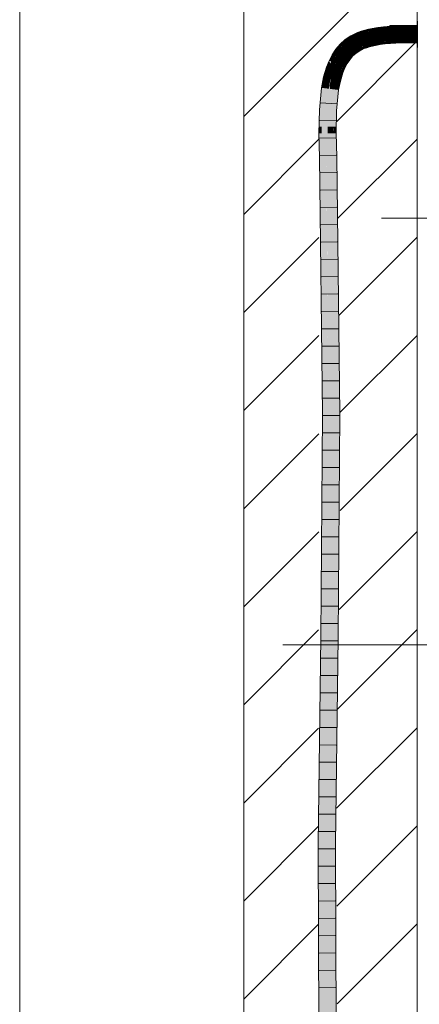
# Model space of a CAD drawing. Extents: x -720 to 300, y 62 to 1162.
# Tile 48 of 256: x 238 to 244, y 647 to 661. Entities that reach past the tile are written whole.
import ezdxf
from ezdxf.lldxf.tags import DXFTag

# ---------------------------------------------------------------- set-up
doc = ezdxf.new("R2010")
doc.units = 0
doc.layers.get('0').update_dxf_attribs({"lineweight": 13})
doc.layers.add('E_Detail_Linie_Text_Bem', color=7, linetype='Continuous', lineweight=13)
for name, color, linetype, lineweight, true_color in [('E_Detail_Wandschraffur', 7, 'Continuous', 5, 0xc0c0c0), ('E_Leerrohr 25-A06G93Y08I', 7, 'Continuous', 9, 0xff8000), ('E_Leerrohr 25-Shading', 7, 'Continuous', 9, 0xff8000)]:
    doc.layers.add(name, color=color, linetype=linetype, lineweight=lineweight, true_color=true_color)
tags = doc.linetypes.add('fein_strichliert', pattern=[4, 1, -2, 1]).pattern_tags.tags
tags[8:9] = [DXFTag(74, 4), DXFTag(75, 0), DXFTag(340, '0'), DXFTag(46, 0.0), DXFTag(50, 0.0), DXFTag(44, 0.0), DXFTag(45, 0.0)]
tags[6:7] = [DXFTag(74, 4), DXFTag(75, 0), DXFTag(340, '0'), DXFTag(46, 0.0), DXFTag(50, 0.0), DXFTag(44, 0.0), DXFTag(45, 0.0)]
tags[4:5] = [DXFTag(74, 4), DXFTag(75, 0), DXFTag(340, '0'), DXFTag(46, 0.0), DXFTag(50, 0.0), DXFTag(44, 0.0), DXFTag(45, 0.0)]
tags = doc.linetypes.add('fein_strichliert-A06G93Y38I', pattern=[4, 1, -2, 1]).pattern_tags.tags
tags[8:9] = [DXFTag(74, 4), DXFTag(75, 0), DXFTag(340, '0'), DXFTag(46, 0.0), DXFTag(50, 0.0), DXFTag(44, 0.0), DXFTag(45, 0.0)]
tags[6:7] = [DXFTag(74, 4), DXFTag(75, 0), DXFTag(340, '0'), DXFTag(46, 0.0), DXFTag(50, 0.0), DXFTag(44, 0.0), DXFTag(45, 0.0)]
tags[4:5] = [DXFTag(74, 4), DXFTag(75, 0), DXFTag(340, '0'), DXFTag(46, 0.0), DXFTag(50, 0.0), DXFTag(44, 0.0), DXFTag(45, 0.0)]
tags = doc.linetypes.add('STRICHPUNKT2-A06G93Y18I', pattern=[12.7, 6.35, -3.175, 0, -3.175]).pattern_tags.tags
tags[10:11] = [DXFTag(74, 4), DXFTag(75, 0), DXFTag(340, '0'), DXFTag(46, 0.0), DXFTag(50, 0.0), DXFTag(44, 0.0), DXFTag(45, 0.0)]
tags[8:9] = [DXFTag(74, 4), DXFTag(75, 0), DXFTag(340, '0'), DXFTag(46, 0.0), DXFTag(50, 0.0), DXFTag(44, 0.0), DXFTag(45, 0.0)]
tags[6:7] = [DXFTag(74, 4), DXFTag(75, 0), DXFTag(340, '0'), DXFTag(46, 0.0), DXFTag(50, 0.0), DXFTag(44, 0.0), DXFTag(45, 0.0)]
tags[4:5] = [DXFTag(74, 4), DXFTag(75, 0), DXFTag(340, '0'), DXFTag(46, 0.0), DXFTag(50, 0.0), DXFTag(44, 0.0), DXFTag(45, 0.0)]

# ---------------------------------------------------------------- blocks, each defined once
blk = doc.blocks.new('Shading-A06G93SJ8I', base_point=(174.288, 726.756))
at = {"layer": 'E_Leerrohr 25-Shading', "color": 31, "true_color": 0xecb67f}
for points in [[(243.757, 661.096), (243.751, 661.096), (243.757, 661.017), (243.751, 661.017)], [(243.751, 661.031), (243.357, 661.031), (243.616, 660.906), (243.357, 660.911)], [(243.357, 660.911), (243.357, 660.906), (243.616, 660.906)], [(243.357, 660.906), (243.357, 660.781), (243.751, 660.906), (243.751, 660.781)], [(243.751, 661.031), (243.616, 660.906), (243.751, 660.906)], [(243.751, 661.017), (243.751, 660.906), (243.757, 661.017), (243.757, 660.906)], [(243.757, 660.906), (243.751, 660.906), (243.757, 660.86), (243.751, 660.86)], [(243.751, 660.86), (243.751, 660.716), (243.757, 660.86), (243.757, 660.716)]]:
    blk.add_solid(points, dxfattribs=at)
at = {"layer": 'E_Leerrohr 25-Shading', "color": 43, "true_color": 0xd7ab7f}
for points in [[(242.845, 660.909), (242.794, 660.882), (242.849, 660.87), (242.81, 660.856)], [(242.845, 660.909), (242.861, 660.876), (242.894, 660.93), (242.908, 660.896)], [(242.845, 660.909), (242.849, 660.87), (242.861, 660.876)], [(242.894, 660.93), (242.908, 660.896), (242.945, 660.949), (242.956, 660.914)], [(242.945, 660.949), (242.956, 660.914), (242.996, 660.965), (243.006, 660.93)], [(242.996, 660.965), (243.006, 660.93), (243.049, 660.979), (243.057, 660.943)], [(243.103, 660.991), (243.049, 660.979), (243.109, 660.963), (243.057, 660.944)], [(243.057, 660.944), (243.057, 660.943), (243.109, 660.963), (243.11, 660.955)], [(243.184, 661.004), (243.103, 660.991), (243.186, 660.986), (243.109, 660.963)], [(243.109, 660.963), (243.11, 660.955), (243.186, 660.986), (243.189, 660.968)], [(243.268, 661.015), (243.184, 661.004), (243.269, 661.003), (243.186, 660.986)], [(243.186, 660.986), (243.189, 660.968), (243.269, 661.003), (243.271, 660.978)], [(243.431, 661.026), (243.268, 661.015), (243.432, 661.023), (243.269, 661.003)], [(243.269, 661.003), (243.271, 660.978), (243.432, 661.023), (243.433, 660.99)], [(243.595, 661.031), (243.431, 661.026), (243.595, 661.03), (243.432, 661.023)], [(243.432, 661.023), (243.433, 660.99), (243.595, 661.03), (243.595, 660.994)], [(243.595, 661.031), (243.595, 660.994), (243.751, 661.031), (243.751, 660.995)], [(242.643, 660.764), (242.602, 660.716), (242.654, 660.753)], [(242.733, 660.799), (242.662, 660.781), (242.654, 660.753), (242.643, 660.764)], [(242.67, 660.763), (242.657, 660.755), (242.658, 660.749), (242.655, 660.753)], [(242.659, 660.748), (242.666, 660.741), (242.67, 660.763), (242.702, 660.781)], [(242.659, 660.748), (242.67, 660.763), (242.661, 660.753)], [(242.715, 660.829), (242.662, 660.781), (242.725, 660.817)], [(242.725, 660.817), (242.662, 660.781), (242.737, 660.801), (242.733, 660.799)], [(242.666, 660.741), (242.669, 660.739), (242.719, 660.791), (242.685, 660.752)], [(242.666, 660.741), (242.719, 660.791), (242.702, 660.781)], [(242.685, 660.752), (242.738, 660.8), (242.719, 660.791), (242.733, 660.799)], [(242.794, 660.882), (242.715, 660.829), (242.81, 660.856), (242.725, 660.817)], [(242.81, 660.856), (242.725, 660.817), (242.745, 660.805), (242.737, 660.801)], [(242.733, 660.799), (242.738, 660.8), (242.737, 660.801)], [(242.737, 660.801), (242.738, 660.8), (242.745, 660.805)], [(242.81, 660.856), (242.745, 660.805), (242.813, 660.851)], [(242.81, 660.856), (242.813, 660.851), (242.849, 660.87)], [(243.053, 660.756), (243.055, 660.76), (243.014, 660.746), (243.013, 660.747)], [(243.015, 660.743), (243.052, 660.752), (243.014, 660.746), (243.053, 660.756)], [(243.052, 660.752), (243.057, 660.754), (243.053, 660.756), (243.056, 660.757)], [(243.056, 660.757), (243.055, 660.76), (243.053, 660.756)], [(243.099, 660.77), (243.098, 660.771), (243.056, 660.76), (243.055, 660.76)], [(243.06, 660.758), (243.055, 660.76), (243.056, 660.757)], [(243.06, 660.758), (243.099, 660.766), (243.056, 660.76), (243.099, 660.77)], [(243.057, 660.754), (243.067, 660.755), (243.056, 660.757), (243.06, 660.758)], [(243.1, 660.762), (243.099, 660.766), (243.067, 660.755), (243.06, 660.758)], [(243.067, 660.755), (243.079, 660.751), (243.1, 660.762), (243.102, 660.755)], [(243.144, 660.773), (243.143, 660.781), (243.099, 660.766), (243.098, 660.771)], [(243.1, 660.762), (243.145, 660.768), (243.099, 660.766), (243.144, 660.773)], [(243.102, 660.755), (243.146, 660.765), (243.1, 660.762), (243.145, 660.768)], [(243.146, 660.765), (243.102, 660.755), (243.126, 660.757)], [(243.102, 660.755), (243.104, 660.749), (243.126, 660.757)], [(243.104, 660.749), (243.107, 660.736), (243.146, 660.765), (243.15, 660.745)], [(243.216, 660.785), (243.214, 660.793), (243.145, 660.768), (243.143, 660.781)], [(243.216, 660.785), (243.145, 660.768), (243.162, 660.77)], [(243.145, 660.768), (243.146, 660.765), (243.162, 660.77)], [(243.146, 660.765), (243.15, 660.745), (243.216, 660.785), (243.22, 660.757)], [(243.287, 660.802), (243.214, 660.793), (243.287, 660.801), (243.216, 660.785)], [(243.253, 660.793), (243.216, 660.785), (243.29, 660.766), (243.22, 660.757)], [(243.287, 660.801), (243.253, 660.793), (243.287, 660.796)], [(243.253, 660.793), (243.29, 660.766), (243.287, 660.796)], [(243.32, 660.803), (243.287, 660.801), (243.418, 660.806), (243.293, 660.8)], [(243.32, 660.805), (243.287, 660.802), (243.287, 660.801)], [(243.301, 660.802), (243.287, 660.801), (243.32, 660.803)], [(243.396, 660.799), (243.287, 660.801), (243.287, 660.796)], [(243.29, 660.766), (243.396, 660.799), (243.287, 660.796)], [(243.444, 660.777), (243.442, 660.8), (243.29, 660.766), (243.396, 660.799)], [(243.293, 660.8), (243.396, 660.799), (243.418, 660.806)], [(243.314, 660.804), (243.301, 660.802), (243.365, 660.807), (243.32, 660.803)], [(243.442, 660.813), (243.32, 660.805), (243.365, 660.807), (243.314, 660.804)], [(243.427, 660.809), (243.435, 660.811), (243.32, 660.803), (243.365, 660.807)], [(243.32, 660.803), (243.418, 660.806), (243.427, 660.809)], [(243.435, 660.811), (243.442, 660.813), (243.365, 660.807)], [(243.396, 660.799), (243.442, 660.8), (243.418, 660.806), (243.442, 660.807)], [(243.418, 660.806), (243.442, 660.807), (243.427, 660.809), (243.442, 660.81)], [(243.427, 660.809), (243.442, 660.81), (243.435, 660.811), (243.442, 660.812)], [(243.442, 660.812), (243.442, 660.813), (243.435, 660.811)], [(243.598, 660.812), (243.598, 660.817), (243.442, 660.812), (243.442, 660.813)], [(243.442, 660.81), (243.598, 660.809), (243.442, 660.812), (243.598, 660.812)], [(243.442, 660.807), (243.598, 660.805), (243.442, 660.81), (243.598, 660.809)], [(243.598, 660.795), (243.598, 660.805), (243.442, 660.8), (243.442, 660.807)], [(243.442, 660.8), (243.444, 660.777), (243.598, 660.795), (243.598, 660.781)], [(243.751, 660.804), (243.751, 660.818), (243.598, 660.809), (243.598, 660.817)], [(243.598, 660.805), (243.751, 660.799), (243.598, 660.809), (243.751, 660.804)], [(243.751, 660.787), (243.751, 660.799), (243.598, 660.795), (243.598, 660.805)], [(243.598, 660.795), (243.598, 660.781), (243.751, 660.787), (243.751, 660.781)], [(242.54, 660.631), (242.527, 660.611), (242.533, 660.607)], [(242.597, 660.679), (242.58, 660.691), (242.533, 660.607), (242.54, 660.631)], [(242.597, 660.679), (242.533, 660.607), (242.551, 660.597)], [(242.554, 660.595), (242.575, 660.633), (242.551, 660.597), (242.58, 660.649)], [(242.556, 660.594), (242.573, 660.625), (242.554, 660.595), (242.575, 660.633)], [(242.573, 660.625), (242.556, 660.594), (242.567, 660.605), (242.558, 660.593)], [(242.567, 660.605), (242.601, 660.676), (242.567, 660.605), (242.573, 660.625)], [(242.601, 660.676), (242.567, 660.605), (242.604, 660.673)], [(242.567, 660.605), (242.609, 660.669), (242.604, 660.673)], [(242.573, 660.625), (242.601, 660.676), (242.575, 660.633), (242.599, 660.677)], [(242.575, 660.633), (242.599, 660.677), (242.58, 660.649), (242.597, 660.679)], [(242.629, 660.725), (242.602, 660.716), (242.597, 660.679), (242.58, 660.691)], [(242.629, 660.725), (242.597, 660.679), (242.625, 660.714), (242.599, 660.677)], [(242.599, 660.677), (242.601, 660.676), (242.625, 660.714), (242.623, 660.707)], [(242.623, 660.707), (242.601, 660.676), (242.617, 660.691), (242.604, 660.673)], [(242.644, 660.746), (242.602, 660.716), (242.629, 660.725)], [(242.604, 660.673), (242.609, 660.669), (242.617, 660.691)], [(242.609, 660.669), (242.644, 660.712), (242.635, 660.716), (242.65, 660.727)], [(242.609, 660.669), (242.635, 660.716), (242.617, 660.691)], [(242.641, 660.706), (242.641, 660.706), (242.609, 660.669), (242.644, 660.712)], [(242.635, 660.716), (242.623, 660.707), (242.617, 660.691)], [(242.637, 660.728), (242.623, 660.707), (242.645, 660.731), (242.635, 660.716)], [(242.637, 660.728), (242.634, 660.727), (242.623, 660.707), (242.625, 660.714)], [(242.634, 660.727), (242.629, 660.725), (242.625, 660.714)], [(242.644, 660.746), (242.629, 660.725), (242.652, 660.752), (242.648, 660.747)], [(242.648, 660.747), (242.629, 660.725), (242.635, 660.728)], [(242.635, 660.728), (242.629, 660.725), (242.634, 660.727)], [(242.637, 660.728), (242.638, 660.729), (242.634, 660.727), (242.635, 660.728)], [(242.654, 660.753), (242.648, 660.747), (242.638, 660.729), (242.635, 660.728)], [(242.645, 660.731), (242.635, 660.716), (242.653, 660.733), (242.65, 660.727)], [(242.637, 660.728), (242.645, 660.731), (242.638, 660.729), (242.646, 660.733)], [(242.654, 660.753), (242.638, 660.729), (242.655, 660.753)], [(242.655, 660.753), (242.638, 660.729), (242.658, 660.749), (242.646, 660.733)], [(242.644, 660.71), (242.663, 660.737), (242.641, 660.706), (242.662, 660.735)], [(242.641, 660.706), (242.662, 660.735), (242.644, 660.712)], [(242.644, 660.71), (242.669, 660.739), (242.663, 660.737)], [(242.644, 660.712), (242.663, 660.737), (242.65, 660.727)], [(242.646, 660.733), (242.645, 660.731), (242.654, 660.736), (242.653, 660.733)], [(242.658, 660.749), (242.646, 660.733), (242.659, 660.748), (242.654, 660.736)], [(242.648, 660.747), (242.654, 660.753), (242.652, 660.752)], [(242.65, 660.727), (242.663, 660.737), (242.653, 660.733)], [(242.653, 660.733), (242.663, 660.737), (242.654, 660.736), (242.666, 660.741)], [(242.657, 660.755), (242.654, 660.753), (242.655, 660.753)], [(242.654, 660.736), (242.666, 660.741), (242.659, 660.748)], [(242.658, 660.749), (242.659, 660.748), (242.661, 660.753)], [(242.669, 660.739), (242.666, 660.741), (242.663, 660.737)], [(242.797, 660.614), (242.795, 660.615), (242.75, 660.562)], [(242.847, 660.659), (242.846, 660.66), (242.795, 660.615)], [(242.797, 660.614), (242.849, 660.656), (242.795, 660.615), (242.847, 660.659)], [(242.799, 660.611), (242.852, 660.653), (242.797, 660.614), (242.849, 660.656)], [(242.802, 660.609), (242.855, 660.648), (242.799, 660.611), (242.852, 660.653)], [(242.865, 660.635), (242.855, 660.648), (242.811, 660.599), (242.802, 660.609)], [(242.865, 660.635), (242.811, 660.599), (242.857, 660.621), (242.817, 660.594)], [(242.857, 660.621), (242.817, 660.594), (242.846, 660.611), (242.818, 660.592)], [(242.906, 660.697), (242.906, 660.7), (242.846, 660.66)], [(242.847, 660.659), (242.905, 660.693), (242.846, 660.66), (242.906, 660.697)], [(242.849, 660.656), (242.903, 660.686), (242.847, 660.659), (242.905, 660.693)], [(242.852, 660.653), (242.902, 660.679), (242.849, 660.656), (242.903, 660.686)], [(242.855, 660.648), (242.901, 660.672), (242.852, 660.653), (242.902, 660.679)], [(242.897, 660.65), (242.901, 660.672), (242.865, 660.635), (242.855, 660.648)], [(242.865, 660.635), (242.857, 660.621), (242.868, 660.631)], [(242.865, 660.635), (242.868, 660.631), (242.897, 660.65)], [(242.925, 660.669), (242.918, 660.681), (242.897, 660.65), (242.901, 660.672)], [(242.901, 660.672), (242.918, 660.681), (242.902, 660.679), (242.915, 660.686)], [(242.902, 660.679), (242.915, 660.686), (242.903, 660.686), (242.912, 660.691)], [(242.903, 660.686), (242.912, 660.691), (242.905, 660.693), (242.909, 660.695)], [(242.905, 660.693), (242.909, 660.695), (242.906, 660.697), (242.907, 660.698)], [(242.907, 660.698), (242.939, 660.713), (242.906, 660.7), (242.938, 660.716)], [(242.907, 660.698), (242.906, 660.7), (242.906, 660.697)], [(242.909, 660.695), (242.941, 660.709), (242.907, 660.698), (242.939, 660.713)], [(242.912, 660.691), (242.944, 660.704), (242.909, 660.695), (242.941, 660.709)], [(242.915, 660.686), (242.947, 660.698), (242.912, 660.691), (242.944, 660.704)], [(242.949, 660.692), (242.947, 660.698), (242.918, 660.681), (242.915, 660.686)], [(242.918, 660.681), (242.925, 660.669), (242.949, 660.692), (242.954, 660.684)], [(242.939, 660.713), (242.977, 660.727), (242.938, 660.716), (242.975, 660.731)], [(242.941, 660.709), (242.979, 660.722), (242.939, 660.713), (242.977, 660.727)], [(242.944, 660.704), (242.981, 660.716), (242.941, 660.709), (242.979, 660.722)], [(242.947, 660.698), (242.984, 660.709), (242.944, 660.704), (242.981, 660.716)], [(242.986, 660.703), (242.984, 660.709), (242.949, 660.692), (242.947, 660.698)], [(242.949, 660.692), (242.954, 660.684), (242.986, 660.703), (242.988, 660.699)], [(243.014, 660.746), (243.013, 660.747), (242.974, 660.732), (242.974, 660.733)], [(242.975, 660.731), (243.014, 660.743), (242.974, 660.732), (243.014, 660.746)], [(242.977, 660.727), (243.014, 660.738), (242.975, 660.731), (243.014, 660.743)], [(242.979, 660.722), (243.015, 660.731), (242.977, 660.727), (243.014, 660.738)], [(242.981, 660.716), (243.016, 660.724), (242.979, 660.722), (243.015, 660.731)], [(242.984, 660.709), (243.017, 660.717), (242.981, 660.716), (243.016, 660.724)], [(243.017, 660.71), (243.017, 660.717), (242.986, 660.703), (242.984, 660.709)], [(242.986, 660.703), (242.988, 660.699), (243.017, 660.71)], [(243.014, 660.746), (243.013, 660.747), (243.014, 660.746)], [(243.014, 660.738), (243.016, 660.738), (243.014, 660.743), (243.015, 660.743)], [(243.015, 660.731), (243.019, 660.732), (243.014, 660.738), (243.016, 660.738)], [(243.016, 660.738), (243.049, 660.745), (243.015, 660.743), (243.052, 660.752)], [(243.016, 660.724), (243.021, 660.725), (243.015, 660.731), (243.019, 660.732)], [(243.019, 660.732), (243.046, 660.737), (243.016, 660.738), (243.049, 660.745)], [(243.017, 660.717), (243.023, 660.718), (243.016, 660.724), (243.021, 660.725)], [(243.025, 660.713), (243.023, 660.718), (243.017, 660.71), (243.017, 660.717)], [(243.021, 660.725), (243.042, 660.729), (243.019, 660.732), (243.046, 660.737)], [(243.023, 660.718), (243.039, 660.721), (243.021, 660.725), (243.042, 660.729)], [(243.037, 660.716), (243.039, 660.721), (243.025, 660.713), (243.023, 660.718)], [(243.037, 660.716), (243.065, 660.725), (243.063, 660.731)], [(243.039, 660.721), (243.037, 660.716), (243.048, 660.722)], [(243.048, 660.722), (243.042, 660.729), (243.039, 660.721)], [(243.042, 660.729), (243.063, 660.733), (243.046, 660.737), (243.06, 660.74)], [(243.048, 660.722), (243.063, 660.731), (243.042, 660.729), (243.063, 660.733)], [(243.046, 660.737), (243.06, 660.74), (243.049, 660.745), (243.058, 660.747)], [(243.049, 660.745), (243.058, 660.747), (243.052, 660.752), (243.057, 660.754)], [(243.058, 660.747), (243.079, 660.751), (243.057, 660.754), (243.067, 660.755)], [(243.06, 660.74), (243.094, 660.745), (243.058, 660.747), (243.079, 660.751)], [(243.063, 660.733), (243.094, 660.745), (243.06, 660.74)], [(243.063, 660.731), (243.065, 660.725), (243.104, 660.749), (243.107, 660.736)], [(243.07, 660.734), (243.095, 660.745), (243.063, 660.733), (243.094, 660.745)], [(243.063, 660.733), (243.063, 660.731), (243.07, 660.734)], [(243.079, 660.751), (243.094, 660.745), (243.102, 660.755), (243.104, 660.749)], [(243.095, 660.745), (243.104, 660.749), (243.094, 660.745)], [(242.504, 660.482), (242.504, 660.483), (242.444, 660.432), (242.468, 660.49)], [(242.504, 660.482), (242.444, 660.432), (242.479, 660.421)], [(242.504, 660.483), (242.482, 660.525), (242.468, 660.49)], [(242.533, 660.607), (242.527, 660.611), (242.51, 660.513), (242.482, 660.525)], [(242.514, 660.511), (242.51, 660.513), (242.504, 660.482)], [(242.504, 660.482), (242.515, 660.51), (242.514, 660.511)], [(242.551, 660.597), (242.533, 660.607), (242.514, 660.511), (242.51, 660.513)], [(242.514, 660.511), (242.515, 660.51), (242.533, 660.555), (242.53, 660.541)], [(242.515, 660.51), (242.529, 660.535), (242.53, 660.541)], [(242.539, 660.556), (242.543, 660.569), (242.529, 660.535)], [(242.529, 660.535), (242.542, 660.566), (242.53, 660.541)], [(242.529, 660.535), (242.529, 660.535), (242.542, 660.566), (242.541, 660.565)], [(242.53, 660.541), (242.542, 660.566), (242.533, 660.555), (242.546, 660.585)], [(242.556, 660.594), (242.554, 660.595), (242.539, 660.556), (242.543, 660.569)], [(242.539, 660.556), (242.558, 660.593), (242.556, 660.594)], [(242.541, 660.565), (242.543, 660.569), (242.542, 660.566)], [(242.542, 660.566), (242.543, 660.569), (242.546, 660.585), (242.551, 660.597)], [(242.554, 660.595), (242.551, 660.597), (242.543, 660.569)], [(242.681, 660.445), (242.676, 660.436), (242.702, 660.478), (242.698, 660.472)], [(242.712, 660.493), (242.698, 660.472), (242.684, 660.436), (242.678, 660.436)], [(242.681, 660.445), (242.682, 660.448), (242.711, 660.503), (242.711, 660.5)], [(242.682, 660.448), (242.712, 660.493), (242.711, 660.5)], [(242.712, 660.493), (242.684, 660.436), (242.713, 660.481)], [(242.714, 660.474), (242.713, 660.481), (242.691, 660.436), (242.684, 660.436)], [(242.703, 660.437), (242.716, 660.456), (242.691, 660.436), (242.714, 660.474)], [(242.698, 660.472), (242.712, 660.493), (242.702, 660.478)], [(242.752, 660.561), (242.75, 660.562), (242.711, 660.503)], [(242.712, 660.502), (242.754, 660.56), (242.711, 660.503), (242.752, 660.561)], [(242.712, 660.502), (242.711, 660.503), (242.711, 660.503)], [(242.712, 660.502), (242.711, 660.503), (242.711, 660.5)], [(242.712, 660.493), (242.716, 660.5), (242.711, 660.5), (242.712, 660.502)], [(242.761, 660.554), (242.754, 660.56), (242.716, 660.5), (242.712, 660.502)], [(242.722, 660.496), (242.716, 660.5), (242.713, 660.481), (242.712, 660.493)], [(242.726, 660.494), (242.722, 660.496), (242.714, 660.474), (242.713, 660.481)], [(242.736, 660.488), (242.726, 660.494), (242.716, 660.456), (242.714, 660.474)], [(242.761, 660.554), (242.716, 660.5), (242.767, 660.549), (242.722, 660.496)], [(242.716, 660.456), (242.716, 660.448), (242.736, 660.488), (242.74, 660.485)], [(242.74, 660.485), (242.716, 660.448), (242.742, 660.484), (242.717, 660.445)], [(242.765, 660.541), (242.767, 660.549), (242.726, 660.494), (242.722, 660.496)], [(242.736, 660.488), (242.757, 660.513), (242.726, 660.494), (242.765, 660.541)], [(242.753, 660.501), (242.757, 660.513), (242.74, 660.485), (242.736, 660.488)], [(242.74, 660.485), (242.742, 660.484), (242.753, 660.501)], [(242.752, 660.561), (242.799, 660.611), (242.75, 660.562), (242.797, 660.614)], [(242.754, 660.56), (242.802, 660.609), (242.752, 660.561), (242.799, 660.611)], [(242.757, 660.513), (242.753, 660.501), (242.779, 660.539)], [(242.811, 660.599), (242.802, 660.609), (242.761, 660.554), (242.754, 660.56)], [(242.779, 660.539), (242.765, 660.541), (242.757, 660.513)], [(242.811, 660.599), (242.761, 660.554), (242.817, 660.594), (242.767, 660.549)], [(242.77, 660.547), (242.767, 660.549), (242.765, 660.541)], [(242.779, 660.539), (242.78, 660.54), (242.765, 660.541), (242.77, 660.547)], [(242.817, 660.594), (242.767, 660.549), (242.818, 660.592), (242.77, 660.547)], [(242.77, 660.547), (242.78, 660.54), (242.818, 660.592), (242.821, 660.589)], [(242.818, 660.592), (242.821, 660.589), (242.846, 660.611)], [(242.428, 660.378), (242.403, 660.291), (242.465, 660.372), (242.438, 660.282)], [(242.444, 660.432), (242.428, 660.378), (242.479, 660.421), (242.465, 660.372)], [(242.649, 660.363), (242.648, 660.364), (242.61, 660.24)], [(242.61, 660.24), (242.648, 660.364), (242.641, 660.346)], [(242.617, 660.253), (242.654, 660.361), (242.61, 660.24), (242.649, 660.363)], [(242.663, 660.359), (242.654, 660.361), (242.639, 660.292), (242.617, 660.253)], [(242.657, 660.324), (242.625, 660.236), (242.67, 660.342), (242.631, 660.235)], [(242.67, 660.342), (242.631, 660.235), (242.678, 660.341), (242.645, 660.231)], [(242.639, 660.292), (242.651, 660.314), (242.663, 660.359), (242.667, 660.357)], [(242.648, 660.364), (242.647, 660.364), (242.641, 660.346)], [(242.648, 660.364), (242.682, 660.433), (242.647, 660.364), (242.677, 660.435)], [(242.665, 660.399), (242.648, 660.364), (242.649, 660.363)], [(242.654, 660.361), (242.665, 660.399), (242.649, 660.363)], [(242.667, 660.357), (242.651, 660.314), (242.669, 660.356), (242.657, 660.324)], [(242.654, 660.361), (242.687, 660.431), (242.665, 660.399), (242.682, 660.433)], [(242.663, 660.359), (242.697, 660.426), (242.654, 660.361), (242.687, 660.431)], [(242.664, 660.343), (242.657, 660.324), (242.667, 660.342)], [(242.657, 660.324), (242.67, 660.342), (242.667, 660.342)], [(242.667, 660.357), (242.701, 660.424), (242.663, 660.359), (242.697, 660.426)], [(242.669, 660.356), (242.664, 660.343), (242.674, 660.355), (242.667, 660.342)], [(242.667, 660.357), (242.669, 660.356), (242.701, 660.424), (242.703, 660.424)], [(242.67, 660.342), (242.674, 660.355), (242.667, 660.342)], [(242.669, 660.356), (242.674, 660.355), (242.703, 660.424), (242.708, 660.421)], [(242.674, 660.355), (242.67, 660.342), (242.681, 660.352), (242.678, 660.341)], [(242.674, 660.355), (242.681, 660.352), (242.708, 660.421), (242.709, 660.421)], [(242.698, 660.472), (242.676, 660.436), (242.678, 660.436)], [(242.678, 660.436), (242.676, 660.436), (242.677, 660.435)], [(242.682, 660.433), (242.684, 660.436), (242.677, 660.435), (242.678, 660.436)], [(242.691, 660.436), (242.684, 660.436), (242.687, 660.431), (242.682, 660.433)], [(242.703, 660.437), (242.691, 660.436), (242.697, 660.426), (242.687, 660.431)], [(242.697, 660.426), (242.701, 660.424), (242.703, 660.437), (242.709, 660.437)], [(242.709, 660.437), (242.701, 660.424), (242.711, 660.437), (242.703, 660.424)], [(242.716, 660.448), (242.716, 660.456), (242.709, 660.437), (242.703, 660.437)], [(242.703, 660.424), (242.708, 660.421), (242.711, 660.437), (242.718, 660.437)], [(242.708, 660.421), (242.709, 660.421), (242.718, 660.437)], [(242.716, 660.448), (242.709, 660.437), (242.717, 660.445), (242.711, 660.437)], [(242.711, 660.437), (242.718, 660.437), (242.717, 660.445)], [(242.372, 660.135), (242.408, 660.13), (242.403, 660.291), (242.438, 660.282)], [(242.613, 660.239), (242.61, 660.24), (242.584, 660.108)], [(242.589, 660.107), (242.62, 660.238), (242.584, 660.108), (242.613, 660.239)], [(242.592, 660.107), (242.623, 660.237), (242.589, 660.107), (242.62, 660.238)], [(242.625, 660.236), (242.623, 660.237), (242.593, 660.107), (242.592, 660.107)], [(242.6, 660.106), (242.631, 660.235), (242.593, 660.107), (242.625, 660.236)], [(242.6, 660.106), (242.62, 660.103), (242.631, 660.235), (242.645, 660.231)], [(242.617, 660.253), (242.61, 660.24), (242.613, 660.239)], [(242.62, 660.238), (242.639, 660.292), (242.613, 660.239), (242.617, 660.253)], [(242.623, 660.237), (242.651, 660.314), (242.62, 660.238), (242.639, 660.292)], [(242.623, 660.237), (242.625, 660.236), (242.651, 660.314), (242.657, 660.324)], [(242.342, 659.817), (242.378, 659.815), (242.372, 660.135), (242.408, 660.13)], [(242.589, 660.107), (242.584, 660.108), (242.555, 659.806)], [(242.556, 659.805), (242.592, 660.107), (242.555, 659.806), (242.589, 660.107)], [(242.593, 660.107), (242.592, 660.107), (242.557, 659.805), (242.556, 659.805)], [(242.565, 659.805), (242.6, 660.106), (242.557, 659.805), (242.593, 660.107)], [(242.565, 659.805), (242.591, 659.803), (242.6, 660.106), (242.62, 660.103)], [(242.342, 659.817), (242.338, 659.574), (242.378, 659.815), (242.375, 659.574)], [(242.55, 659.478), (242.557, 659.805), (242.551, 659.576), (242.556, 659.805)], [(242.556, 659.805), (242.555, 659.805), (242.551, 659.576)], [(242.557, 659.805), (242.552, 659.576), (242.565, 659.805), (242.554, 659.576)], [(242.56, 659.576), (242.565, 659.805), (242.554, 659.576)], [(242.556, 659.805), (242.555, 659.806), (242.555, 659.805)], [(242.565, 659.805), (242.56, 659.576), (242.591, 659.803), (242.588, 659.576)], [(242.338, 659.574), (242.336, 659.478), (242.375, 659.574), (242.373, 659.478)], [(242.552, 659.576), (242.55, 659.478), (242.554, 659.576)], [(242.559, 659.478), (242.56, 659.576), (242.55, 659.478), (242.554, 659.576)], [(242.55, 659.478), (242.557, 659.139), (242.559, 659.478), (242.567, 659.139)], [(242.56, 659.576), (242.559, 659.478), (242.588, 659.576), (242.586, 659.479)], [(242.567, 659.139), (242.593, 659.14), (242.559, 659.478), (242.586, 659.479)], [(242.343, 659.136), (242.38, 659.137), (242.336, 659.478), (242.373, 659.478)], [(242.389, 655.432), (242.426, 655.432), (242.343, 659.136), (242.38, 659.137)], [(242.557, 659.139), (242.602, 655.433), (242.567, 659.139), (242.619, 655.433)], [(242.619, 655.433), (242.639, 655.433), (242.567, 659.139), (242.593, 659.14)], [(242.363, 652.216), (242.4, 652.216), (242.389, 655.432), (242.426, 655.432)], [(242.602, 655.433), (242.577, 652.214), (242.619, 655.433), (242.587, 652.214)], [(242.587, 652.214), (242.613, 652.214), (242.619, 655.433), (242.639, 655.433)], [(242.326, 649.233), (242.362, 649.232), (242.363, 652.216), (242.4, 652.216)], [(242.539, 649.232), (242.576, 649.231), (242.587, 652.214), (242.613, 652.214)], [(242.577, 652.214), (242.539, 649.232), (242.587, 652.214)], [(242.326, 649.233), (242.328, 648.374), (242.362, 649.232), (242.364, 648.66)], [(242.539, 649.232), (242.542, 648.452), (242.576, 649.231), (242.579, 648.08)], [(242.328, 648.374), (242.335, 646.228), (242.364, 648.66), (242.372, 646.228)], [(242.542, 648.452), (242.548, 646.232), (242.579, 648.08), (242.585, 646.233)]]:
    blk.add_solid(points, dxfattribs=at)
at = {"layer": 'E_Leerrohr 25-Shading', "color": 31, "true_color": 0xfabd7f}
for points in [[(242.956, 660.914), (242.908, 660.896), (242.967, 660.883), (242.915, 660.878)], [(243.006, 660.93), (242.956, 660.914), (243.018, 660.888), (242.967, 660.883)], [(243.057, 660.943), (243.006, 660.93), (243.07, 660.892), (243.018, 660.888)], [(243.114, 660.934), (243.11, 660.955), (243.057, 660.942), (243.057, 660.943)], [(243.121, 660.895), (243.114, 660.934), (243.07, 660.892), (243.057, 660.942)], [(243.195, 660.925), (243.189, 660.968), (243.114, 660.934), (243.11, 660.955)], [(243.199, 660.899), (243.195, 660.925), (243.121, 660.895), (243.114, 660.934)], [(243.199, 660.899), (243.121, 660.895), (243.2, 660.889), (243.126, 660.871)], [(243.277, 660.918), (243.271, 660.978), (243.195, 660.925), (243.189, 660.968)], [(243.278, 660.901), (243.277, 660.918), (243.199, 660.899), (243.195, 660.925)], [(243.254, 660.901), (243.199, 660.899), (243.2, 660.889)], [(243.278, 660.901), (243.254, 660.901), (243.202, 660.881), (243.2, 660.889)], [(243.278, 660.901), (243.202, 660.881), (243.279, 660.89)], [(243.437, 660.909), (243.433, 660.99), (243.277, 660.918), (243.271, 660.978)], [(243.437, 660.905), (243.437, 660.909), (243.278, 660.901), (243.277, 660.918)], [(243.278, 660.901), (243.279, 660.89), (243.437, 660.905), (243.437, 660.902)], [(243.337, 660.819), (243.437, 660.902), (243.285, 660.819), (243.279, 660.89)], [(243.442, 660.818), (243.437, 660.902), (243.337, 660.819)], [(243.595, 660.994), (243.433, 660.99), (243.596, 660.906), (243.437, 660.905)], [(243.596, 660.906), (243.437, 660.902), (243.598, 660.817), (243.442, 660.818)], [(243.595, 660.994), (243.596, 660.906), (243.751, 660.995), (243.751, 660.906)], [(243.596, 660.906), (243.598, 660.817), (243.751, 660.906), (243.751, 660.818)], [(242.734, 660.724), (242.738, 660.8), (242.675, 660.732), (242.685, 660.752)], [(242.774, 660.753), (242.764, 660.766), (242.733, 660.701), (242.734, 660.724)], [(242.764, 660.766), (242.738, 660.8), (242.734, 660.724)], [(242.787, 660.794), (242.745, 660.805), (242.764, 660.766), (242.738, 660.8)], [(242.813, 660.851), (242.745, 660.805), (242.832, 660.82)], [(242.804, 660.815), (242.745, 660.805), (242.787, 660.794)], [(242.86, 660.775), (242.787, 660.794), (242.792, 660.73), (242.764, 660.766)], [(242.832, 660.82), (242.804, 660.815), (242.86, 660.775), (242.787, 660.794)], [(242.84, 660.762), (242.792, 660.73), (242.906, 660.7), (242.846, 660.66)], [(242.879, 660.826), (242.849, 660.87), (242.832, 660.82), (242.813, 660.851)], [(242.899, 660.796), (242.879, 660.826), (242.86, 660.775), (242.832, 660.82)], [(242.86, 660.775), (242.84, 660.762), (242.867, 660.763)], [(242.84, 660.762), (242.906, 660.7), (242.867, 660.763)], [(242.861, 660.876), (242.849, 660.87), (242.863, 660.872)], [(242.863, 660.872), (242.849, 660.87), (242.884, 660.827), (242.879, 660.826)], [(242.902, 660.765), (242.885, 660.789), (242.867, 660.763), (242.86, 660.775)], [(242.908, 660.896), (242.861, 660.876), (242.915, 660.878), (242.863, 660.872)], [(242.915, 660.878), (242.863, 660.872), (242.934, 660.833), (242.884, 660.827)], [(242.914, 660.749), (242.902, 660.765), (242.878, 660.745), (242.867, 660.763)], [(242.879, 660.826), (242.899, 660.796), (242.884, 660.827)], [(242.884, 660.827), (242.899, 660.796), (242.934, 660.833), (242.941, 660.815)], [(242.899, 660.796), (242.885, 660.789), (242.903, 660.788)], [(242.903, 660.788), (242.885, 660.789), (242.914, 660.765), (242.902, 660.765)], [(242.941, 660.815), (242.899, 660.796), (242.952, 660.789), (242.903, 660.788)], [(242.914, 660.765), (242.902, 660.765), (242.922, 660.75), (242.914, 660.749)], [(242.952, 660.789), (242.903, 660.788), (242.96, 660.768), (242.914, 660.765)], [(242.96, 660.768), (242.914, 660.765), (242.965, 660.755), (242.922, 660.75)], [(242.967, 660.883), (242.915, 660.878), (242.982, 660.838), (242.934, 660.833)], [(242.934, 660.833), (242.941, 660.815), (242.982, 660.838), (242.985, 660.831)], [(242.985, 660.831), (242.941, 660.815), (242.999, 660.789), (242.952, 660.789)], [(242.999, 660.789), (242.952, 660.789), (243.005, 660.772), (242.96, 660.768)], [(243.005, 660.772), (242.96, 660.768), (243.009, 660.761), (242.965, 660.755)], [(243.009, 660.761), (242.965, 660.755), (243.011, 660.754), (242.969, 660.746)], [(243.018, 660.888), (242.967, 660.883), (243.018, 660.841), (242.982, 660.838)], [(242.982, 660.838), (242.985, 660.831), (243.018, 660.841)], [(243.041, 660.79), (243.018, 660.841), (242.999, 660.789), (242.985, 660.831)], [(243.048, 660.775), (243.041, 660.79), (243.005, 660.772), (242.999, 660.789)], [(243.005, 660.772), (243.009, 660.761), (243.048, 660.775), (243.052, 660.767)], [(243.052, 660.767), (243.009, 660.761), (243.054, 660.762), (243.011, 660.754)], [(243.011, 660.754), (243.013, 660.747), (243.054, 660.762), (243.055, 660.76)], [(243.018, 660.888), (243.03, 660.845), (243.07, 660.892), (243.078, 660.857)], [(243.018, 660.888), (243.018, 660.841), (243.03, 660.845)], [(243.03, 660.845), (243.018, 660.841), (243.032, 660.838)], [(243.032, 660.838), (243.018, 660.841), (243.046, 660.79), (243.041, 660.79)], [(243.078, 660.857), (243.03, 660.845), (243.084, 660.829), (243.032, 660.838)], [(243.084, 660.829), (243.032, 660.838), (243.093, 660.792), (243.046, 660.79)], [(243.046, 660.79), (243.041, 660.79), (243.05, 660.776), (243.048, 660.775)], [(243.093, 660.792), (243.046, 660.79), (243.096, 660.78), (243.05, 660.776)], [(243.05, 660.776), (243.048, 660.775), (243.053, 660.767), (243.052, 660.767)], [(243.096, 660.78), (243.05, 660.776), (243.098, 660.774), (243.053, 660.767)], [(243.098, 660.774), (243.053, 660.767), (243.098, 660.771), (243.054, 660.762)], [(243.054, 660.762), (243.055, 660.76), (243.098, 660.771)], [(243.054, 660.762), (243.055, 660.76), (243.054, 660.762)], [(243.121, 660.895), (243.07, 660.892), (243.126, 660.871), (243.077, 660.859)], [(243.077, 660.859), (243.078, 660.857), (243.126, 660.871), (243.126, 660.868)], [(243.126, 660.868), (243.078, 660.857), (243.135, 660.822), (243.084, 660.829)], [(243.135, 660.822), (243.084, 660.829), (243.14, 660.794), (243.093, 660.792)], [(243.14, 660.794), (243.093, 660.792), (243.142, 660.785), (243.096, 660.78)], [(243.142, 660.785), (243.096, 660.78), (243.143, 660.781), (243.098, 660.774)], [(243.098, 660.774), (243.098, 660.771), (243.143, 660.781)], [(243.2, 660.889), (243.126, 660.871), (243.201, 660.882), (243.126, 660.868)], [(243.126, 660.868), (243.202, 660.881), (243.201, 660.882)], [(243.202, 660.881), (243.126, 660.868), (243.212, 660.813), (243.135, 660.822)], [(243.212, 660.813), (243.135, 660.822), (243.214, 660.798), (243.14, 660.794)], [(243.214, 660.798), (243.14, 660.794), (243.214, 660.793), (243.142, 660.785)], [(243.142, 660.785), (243.143, 660.781), (243.214, 660.793)], [(243.285, 660.819), (243.279, 660.89), (243.21, 660.821), (243.202, 660.881)], [(243.286, 660.806), (243.285, 660.819), (243.212, 660.813), (243.21, 660.821)], [(243.286, 660.806), (243.212, 660.813), (243.287, 660.802), (243.214, 660.798)], [(243.214, 660.798), (243.214, 660.793), (243.287, 660.802)], [(243.214, 660.798), (243.214, 660.793), (243.214, 660.793)], [(243.329, 660.812), (243.337, 660.819), (243.286, 660.811), (243.285, 660.819)], [(243.286, 660.806), (243.32, 660.805), (243.286, 660.811), (243.329, 660.812)], [(243.286, 660.806), (243.287, 660.802), (243.32, 660.805)], [(243.32, 660.805), (243.442, 660.813), (243.329, 660.812)], [(243.442, 660.813), (243.442, 660.818), (243.329, 660.812), (243.337, 660.819)], [(243.442, 660.818), (243.442, 660.813), (243.598, 660.817)], [(242.625, 660.657), (242.609, 660.669), (242.598, 660.569), (242.558, 660.593)], [(242.642, 660.644), (242.625, 660.657), (242.616, 660.559), (242.598, 660.569)], [(242.644, 660.71), (242.609, 660.669), (242.625, 660.657)], [(242.642, 660.644), (242.616, 660.559), (242.67, 660.623), (242.631, 660.55)], [(242.675, 660.732), (242.669, 660.739), (242.625, 660.657), (242.644, 660.71)], [(242.675, 660.732), (242.625, 660.657), (242.642, 660.644)], [(242.67, 660.623), (242.631, 660.55), (242.676, 660.618), (242.635, 660.548)], [(242.635, 660.548), (242.68, 660.616), (242.676, 660.618)], [(242.635, 660.548), (242.711, 660.503), (242.68, 660.616), (242.75, 660.562)], [(242.675, 660.732), (242.642, 660.644), (242.714, 660.695), (242.67, 660.623)], [(242.685, 660.752), (242.669, 660.739), (242.675, 660.732)], [(242.714, 660.695), (242.67, 660.623), (242.722, 660.686), (242.676, 660.618)], [(242.734, 660.724), (242.675, 660.732), (242.714, 660.695)], [(242.722, 660.686), (242.676, 660.618), (242.729, 660.68), (242.68, 660.616)], [(242.68, 660.616), (242.68, 660.616), (242.729, 660.68), (242.732, 660.677)], [(242.68, 660.616), (242.75, 660.562), (242.732, 660.677), (242.795, 660.615)], [(242.714, 660.695), (242.722, 660.686), (242.734, 660.724), (242.733, 660.701)], [(242.722, 660.686), (242.732, 660.677), (242.733, 660.701)], [(242.732, 660.677), (242.792, 660.73), (242.733, 660.701), (242.774, 660.753)], [(242.732, 660.677), (242.795, 660.615), (242.792, 660.73), (242.846, 660.66)], [(242.906, 660.7), (242.938, 660.716), (242.878, 660.745), (242.914, 660.749)], [(242.914, 660.749), (242.938, 660.716), (242.922, 660.75)], [(242.922, 660.75), (242.938, 660.716), (242.965, 660.755), (242.974, 660.733)], [(242.969, 660.746), (242.974, 660.733), (243.011, 660.754), (243.013, 660.747)], [(242.504, 660.482), (242.479, 660.421), (242.491, 660.417)], [(242.491, 660.417), (242.515, 660.51), (242.504, 660.482)], [(242.515, 660.51), (242.491, 660.417), (242.52, 660.498), (242.505, 660.413)], [(242.505, 660.413), (242.51, 660.412), (242.52, 660.498), (242.524, 660.489)], [(242.524, 660.489), (242.51, 660.412), (242.533, 660.467), (242.521, 660.41)], [(242.539, 660.556), (242.515, 660.51), (242.527, 660.505)], [(242.527, 660.505), (242.515, 660.51), (242.524, 660.489)], [(242.524, 660.489), (242.533, 660.467), (242.527, 660.505), (242.539, 660.499)], [(242.527, 660.505), (242.539, 660.499), (242.539, 660.556), (242.549, 660.537)], [(242.539, 660.499), (242.533, 660.467), (242.565, 660.487), (242.55, 660.425)], [(242.539, 660.556), (242.549, 660.537), (242.558, 660.593), (242.562, 660.59)], [(242.539, 660.499), (242.576, 660.482), (242.549, 660.537)], [(242.549, 660.537), (242.576, 660.482), (242.562, 660.59), (242.598, 660.569)], [(242.55, 660.425), (242.56, 660.401), (242.565, 660.487), (242.576, 660.482)], [(242.56, 660.401), (242.579, 660.44), (242.576, 660.482), (242.592, 660.475)], [(242.599, 660.493), (242.616, 660.559), (242.576, 660.482), (242.598, 660.569)], [(242.599, 660.493), (242.576, 660.482), (242.592, 660.475)], [(242.579, 660.44), (242.593, 660.465), (242.592, 660.475), (242.594, 660.474)], [(242.594, 660.474), (242.599, 660.493), (242.592, 660.475)], [(242.596, 660.473), (242.594, 660.474), (242.593, 660.465)], [(242.596, 660.473), (242.593, 660.465), (242.627, 660.459)], [(242.616, 660.559), (242.594, 660.474), (242.631, 660.55), (242.596, 660.473)], [(242.596, 660.473), (242.635, 660.548), (242.631, 660.55)], [(242.635, 660.548), (242.596, 660.473), (242.681, 660.445), (242.627, 660.459)], [(242.635, 660.548), (242.681, 660.445), (242.711, 660.503)], [(242.479, 660.421), (242.438, 660.282), (242.491, 660.417), (242.471, 660.274)], [(242.503, 660.405), (242.491, 660.417), (242.485, 660.271), (242.471, 660.274)], [(242.49, 660.269), (242.508, 660.401), (242.485, 660.271), (242.503, 660.405)], [(242.518, 660.392), (242.508, 660.401), (242.499, 660.267), (242.49, 660.269)], [(242.504, 660.412), (242.491, 660.417), (242.503, 660.405)], [(242.505, 660.413), (242.491, 660.417), (242.504, 660.412)], [(242.499, 660.267), (242.517, 660.263), (242.518, 660.392), (242.538, 660.373)], [(242.508, 660.401), (242.509, 660.41), (242.503, 660.405), (242.504, 660.412)], [(242.509, 660.41), (242.51, 660.412), (242.504, 660.412), (242.505, 660.413)], [(242.52, 660.407), (242.509, 660.41), (242.518, 660.392), (242.508, 660.401)], [(242.509, 660.41), (242.52, 660.407), (242.51, 660.412), (242.521, 660.41)], [(242.538, 660.373), (242.517, 660.263), (242.524, 660.262), (242.524, 660.261)], [(242.518, 660.392), (242.538, 660.373), (242.52, 660.407), (242.543, 660.399)], [(242.521, 660.41), (242.52, 660.407), (242.545, 660.404), (242.543, 660.399)], [(242.533, 660.467), (242.521, 660.41), (242.55, 660.425), (242.545, 660.404)], [(242.538, 660.373), (242.524, 660.262), (242.549, 660.363)], [(242.524, 660.262), (242.553, 660.359), (242.549, 660.363)], [(242.553, 660.359), (242.524, 660.261), (242.641, 660.346), (242.61, 660.24)], [(242.543, 660.399), (242.538, 660.373), (242.557, 660.394), (242.549, 660.363)], [(242.543, 660.399), (242.558, 660.394), (242.545, 660.404), (242.56, 660.401)], [(242.545, 660.404), (242.56, 660.401), (242.55, 660.425)], [(242.549, 660.363), (242.553, 660.359), (242.557, 660.394), (242.558, 660.394)], [(242.553, 660.359), (242.563, 660.392), (242.558, 660.394)], [(242.563, 660.392), (242.553, 660.359), (242.647, 660.364), (242.641, 660.346)], [(242.563, 660.392), (242.56, 660.401), (242.558, 660.394)], [(242.563, 660.392), (242.579, 660.44), (242.56, 660.401)], [(242.563, 660.392), (242.593, 660.465), (242.579, 660.44)], [(242.593, 660.465), (242.563, 660.392), (242.676, 660.436), (242.647, 660.364)], [(242.593, 660.465), (242.676, 660.436), (242.627, 660.459)], [(242.627, 660.459), (242.676, 660.436), (242.681, 660.445)], [(242.438, 660.282), (242.408, 660.13), (242.471, 660.274), (242.457, 660.124)], [(242.485, 660.271), (242.471, 660.274), (242.472, 660.122), (242.457, 660.124)], [(242.49, 660.269), (242.485, 660.271), (242.476, 660.122), (242.472, 660.122)], [(242.49, 660.269), (242.476, 660.122), (242.499, 660.267), (242.484, 660.121)], [(242.499, 660.267), (242.496, 660.119), (242.517, 660.263)], [(242.496, 660.119), (242.524, 660.261), (242.517, 660.263)], [(242.496, 660.119), (242.584, 660.108), (242.524, 660.261), (242.61, 660.24)], [(242.408, 660.13), (242.378, 659.815), (242.457, 660.124), (242.442, 659.811)], [(242.472, 660.122), (242.457, 660.124), (242.461, 659.81), (242.442, 659.811)], [(242.476, 660.122), (242.472, 660.122), (242.463, 659.81), (242.461, 659.81)], [(242.476, 660.122), (242.463, 659.81), (242.484, 660.121), (242.466, 659.81)], [(242.466, 659.81), (242.496, 660.119), (242.484, 660.121)], [(242.466, 659.81), (242.555, 659.805), (242.496, 660.119), (242.584, 660.108)], [(242.378, 659.815), (242.373, 659.478), (242.442, 659.811), (242.44, 659.478)], [(242.461, 659.595), (242.442, 659.811), (242.461, 659.478), (242.44, 659.478)], [(242.461, 659.81), (242.442, 659.811), (242.461, 659.595)], [(242.463, 659.81), (242.461, 659.81), (242.463, 659.575), (242.461, 659.595)], [(242.463, 659.575), (242.466, 659.81), (242.463, 659.81)], [(242.466, 659.81), (242.463, 659.575), (242.555, 659.805), (242.551, 659.576)], [(242.463, 659.575), (242.461, 659.595), (242.461, 659.478)], [(242.463, 659.575), (242.461, 659.478), (242.551, 659.576), (242.55, 659.478)], [(242.468, 659.138), (242.557, 659.139), (242.461, 659.478), (242.55, 659.478)], [(242.376, 659.478), (242.373, 659.478), (242.38, 659.137)], [(242.44, 659.478), (242.376, 659.478), (242.444, 659.138), (242.38, 659.137)], [(242.444, 659.138), (242.468, 659.138), (242.44, 659.478), (242.461, 659.478)], [(242.444, 656.942), (242.444, 659.138), (242.426, 655.432), (242.38, 659.137)], [(242.454, 657.807), (242.444, 659.138), (242.444, 656.942)], [(242.473, 655.432), (242.514, 655.432), (242.444, 659.138), (242.468, 659.138)], [(242.514, 655.432), (242.602, 655.433), (242.468, 659.138), (242.557, 659.139)], [(242.464, 656.568), (242.454, 657.807), (242.444, 655.432), (242.444, 656.942)], [(242.444, 655.432), (242.444, 656.942), (242.426, 655.432)], [(242.444, 655.432), (242.473, 655.432), (242.464, 656.568)], [(242.473, 655.432), (242.444, 655.432), (242.465, 652.215), (242.4, 652.216)], [(242.444, 655.432), (242.426, 655.432), (242.4, 652.216)], [(242.465, 652.215), (242.488, 652.215), (242.473, 655.432), (242.514, 655.432)], [(242.488, 652.215), (242.577, 652.214), (242.514, 655.432), (242.602, 655.433)], [(242.4, 652.216), (242.362, 649.232), (242.465, 652.215), (242.451, 649.232)], [(242.451, 649.232), (242.488, 652.215), (242.465, 652.215)], [(242.451, 649.232), (242.539, 649.232), (242.488, 652.215), (242.577, 652.214)], [(242.362, 649.232), (242.364, 648.66), (242.451, 649.232), (242.452, 648.692)], [(242.451, 649.232), (242.452, 648.692), (242.539, 649.232), (242.542, 648.452)], [(242.364, 648.66), (242.372, 646.228), (242.452, 648.692), (242.46, 646.23)], [(242.452, 648.692), (242.46, 646.23), (242.542, 648.452), (242.548, 646.232)]]:
    blk.add_solid(points, dxfattribs=at)
blk = doc.blocks.new('Referenz-A06G93Y68I')
at = {"layer": 'E_Detail_Linie_Text_Bem', "linetype": 'fein_strichliert-A06G93Y38I', "ltscale": 0.65}
blk.add_line((238.022, 621.098), (238.022, 673.977), dxfattribs=at)
at = {"layer": 'E_Detail_Linie_Text_Bem', "linetype": 'Continuous', "ltscale": 0.13}
for p, q in [((241.251, 650.106), (241.251, 661.906)), ((243.751, 661.906), (243.751, 621.906)), ((241.251, 649.906), (241.251, 650.106)), ((241.251, 621.906), (241.251, 649.906))]:
    blk.add_line(p, q, dxfattribs=at)
at = {"layer": 'E_Detail_Linie_Text_Bem', "color": 0, "linetype": 'Continuous', "ltscale": 0.13}
for p, q in [((244.922, 658.257), (243.238, 658.257)), ((241.815, 652.103), (244.836, 652.103))]:
    blk.add_line(p, q, dxfattribs=at)
at = {"layer": 'E_Detail_Wandschraffur', "linetype": 'fein_strichliert', "ltscale": 0.13}
for p, q in [((241.251, 659.722), (243.435, 661.906)), ((242.61, 658.253), (243.751, 659.394)), ((241.251, 656.894), (242.334, 657.977)), ((242.641, 655.456), (243.751, 656.565)), ((241.251, 654.065), (242.333, 655.148)), ((242.627, 652.613), (243.751, 653.737)), ((241.251, 651.237), (242.332, 652.319)), ((242.589, 649.747), (243.751, 650.908)), ((241.251, 648.408), (242.332, 649.489)), ((242.601, 646.93), (243.751, 648.08))]:
    blk.add_line(p, q, dxfattribs=at)
at = {"layer": 'E_Detail_Wandschraffur', "linetype": 'ByBlock', "ltscale": 0.13}
for p, q in [((242.594, 659.651), (243.729, 660.787)), ((241.251, 658.308), (242.335, 659.392)), ((242.625, 656.854), (243.751, 657.98)), ((241.251, 655.48), (242.334, 656.563)), ((242.641, 654.042), (243.751, 655.151)), ((241.251, 652.651), (242.333, 653.733)), ((242.606, 651.178), (243.751, 652.323)), ((241.251, 649.823), (242.332, 650.904)), ((242.594, 648.338), (243.751, 649.494)), ((241.251, 646.994), (242.331, 648.075))]:
    blk.add_line(p, q, dxfattribs=at)
at = {"layer": 'E_Leerrohr 25-A06G93Y08I', "linetype": 'Continuous', "ltscale": 0.13}
for p, q in [((243.757, 661.096), (243.751, 661.096)), ((243.751, 661.096), (243.751, 660.985)), ((243.757, 661.096), (243.757, 660.985)), ((242.794, 660.882), (242.845, 660.909)), ((242.845, 660.909), (242.894, 660.93)), ((242.894, 660.93), (242.945, 660.949)), ((242.945, 660.949), (242.996, 660.965)), ((242.996, 660.965), (243.049, 660.979)), ((243.049, 660.979), (243.103, 660.991)), ((243.131, 660.749), (243.083, 660.979)), ((243.103, 660.991), (243.184, 661.004)), ((243.184, 661.004), (243.268, 661.015)), ((243.268, 661.015), (243.431, 661.026)), ((243.363, 660.778), (243.346, 661.013)), ((243.751, 661.031), (243.357, 661.031)), ((243.357, 661.031), (243.357, 660.958)), ((243.357, 660.958), (243.357, 660.854)), ((243.431, 661.026), (243.595, 661.031)), ((243.595, 661.031), (243.751, 661.031)), ((243.606, 660.788), (243.603, 661.023)), ((243.751, 661.031), (243.751, 660.958)), ((243.751, 660.781), (243.751, 661.031)), ((243.751, 660.985), (243.751, 660.828)), ((243.751, 660.958), (243.751, 660.854)), ((243.757, 660.985), (243.757, 660.828)), ((242.58, 660.691), (242.643, 660.764)), ((242.643, 660.764), (242.715, 660.829)), ((242.715, 660.829), (242.794, 660.882)), ((242.93, 660.68), (242.813, 660.884)), ((243.15, 660.745), (243.22, 660.757)), ((243.22, 660.757), (243.29, 660.766)), ((243.29, 660.766), (243.444, 660.777)), ((243.357, 660.854), (243.357, 660.781)), ((243.357, 660.781), (243.751, 660.781)), ((243.444, 660.777), (243.598, 660.781)), ((243.598, 660.781), (243.751, 660.781)), ((243.751, 660.854), (243.751, 660.781)), ((243.751, 660.828), (243.751, 660.716)), ((243.757, 660.828), (243.757, 660.716)), ((242.527, 660.611), (242.58, 660.691)), ((242.777, 660.548), (242.59, 660.692)), ((242.821, 660.589), (242.869, 660.631)), ((242.869, 660.631), (242.925, 660.669)), ((242.925, 660.669), (242.954, 660.684)), ((242.954, 660.684), (242.988, 660.699)), ((242.988, 660.699), (243.025, 660.713)), ((243.025, 660.713), (243.065, 660.725)), ((243.065, 660.725), (243.107, 660.736)), ((243.107, 660.736), (243.15, 660.745)), ((243.751, 660.716), (243.757, 660.716)), ((242.444, 660.432), (242.482, 660.525)), ((242.482, 660.525), (242.527, 660.611)), ((242.709, 660.421), (242.742, 660.484)), ((242.742, 660.484), (242.78, 660.54)), ((242.78, 660.54), (242.821, 660.589)), ((242.403, 660.291), (242.444, 660.432)), ((242.677, 660.361), (242.455, 660.439)), ((242.645, 660.231), (242.681, 660.352)), ((242.681, 660.352), (242.709, 660.421)), ((242.372, 660.135), (242.403, 660.291)), ((242.62, 660.103), (242.645, 660.231)), ((242.342, 659.817), (242.372, 660.135)), ((242.62, 660.14), (242.388, 660.177)), ((242.591, 659.803), (242.62, 660.103)), ((242.593, 659.901), (242.359, 659.919)), ((242.336, 659.478), (242.342, 659.817)), ((242.586, 659.479), (242.591, 659.803)), ((242.582, 659.657), (242.347, 659.664)), ((242.593, 659.14), (242.586, 659.479)), ((242.343, 659.136), (242.336, 659.478)), ((242.58, 659.411), (242.345, 659.41)), ((242.389, 655.432), (242.343, 659.136)), ((242.585, 659.162), (242.35, 659.159)), ((242.639, 655.433), (242.593, 659.14)), ((242.589, 658.912), (242.354, 658.909)), ((242.592, 658.662), (242.357, 658.659)), ((242.595, 658.412), (242.36, 658.41)), ((242.598, 658.162), (242.363, 658.16)), ((242.601, 657.912), (242.366, 657.91)), ((242.604, 657.662), (242.369, 657.66)), ((242.607, 657.412), (242.372, 657.41)), ((242.61, 657.162), (242.375, 657.16)), ((242.613, 656.912), (242.378, 656.91)), ((242.616, 656.662), (242.381, 656.66)), ((242.619, 656.412), (242.384, 656.41)), ((242.622, 656.162), (242.387, 656.16)), ((242.626, 655.912), (242.391, 655.911)), ((242.629, 655.661), (242.394, 655.661)), ((242.363, 652.216), (242.389, 655.432)), ((242.631, 655.411), (242.396, 655.411)), ((242.613, 652.214), (242.639, 655.433)), ((242.629, 655.161), (242.394, 655.161)), ((242.627, 654.911), (242.392, 654.911)), ((242.625, 654.661), (242.39, 654.661)), ((242.623, 654.411), (242.388, 654.411)), ((242.621, 654.161), (242.386, 654.161)), ((242.619, 653.911), (242.384, 653.912)), ((242.617, 653.661), (242.382, 653.662)), ((242.615, 653.411), (242.38, 653.412)), ((242.613, 653.16), (242.378, 653.162)), ((242.611, 652.91), (242.376, 652.912)), ((242.609, 652.66), (242.374, 652.662)), ((242.607, 652.41), (242.372, 652.412)), ((242.326, 649.233), (242.363, 652.216)), ((242.605, 652.16), (242.37, 652.162)), ((242.576, 649.231), (242.613, 652.214)), ((242.602, 651.91), (242.367, 651.912)), ((242.599, 651.66), (242.364, 651.662)), ((242.596, 651.41), (242.361, 651.412)), ((242.593, 651.16), (242.358, 651.162)), ((242.589, 650.91), (242.354, 650.912)), ((242.586, 650.66), (242.351, 650.662)), ((242.583, 650.411), (242.348, 650.412)), ((242.58, 650.161), (242.345, 650.162)), ((242.577, 649.911), (242.342, 649.912)), ((242.574, 649.661), (242.339, 649.662)), ((242.571, 649.411), (242.336, 649.412)), ((242.335, 646.228), (242.326, 649.233)), ((242.568, 649.161), (242.333, 649.162)), ((242.585, 646.233), (242.576, 649.231)), ((242.569, 648.911), (242.334, 648.912)), ((242.57, 648.661), (242.335, 648.661)), ((242.571, 648.412), (242.336, 648.411)), ((242.572, 648.162), (242.337, 648.161)), ((242.572, 647.912), (242.337, 647.911)), ((242.573, 647.662), (242.338, 647.66)), ((242.574, 647.413), (242.339, 647.41)), ((242.575, 647.163), (242.34, 647.16))]:
    blk.add_line(p, q, dxfattribs=at)
at = {"layer": 'E_Leerrohr 25-A06G93Y08I', "linetype": 'STRICHPUNKT2-A06G93Y18I', "lineweight": 5, "ltscale": 0.13}
blk.add_line((243.751, 660.906), (243.357, 660.906), dxfattribs=at)

msp = doc.modelspace()

# ---------------------------------------------------------------- block references
at = {"color": 8, "lineweight": 25, "ltscale": 0.25, "true_color": 0x808080}
msp.add_blockref('Referenz-A06G93Y68I', (0, 0), dxfattribs=at)
msp.add_blockref('Shading-A06G93SJ8I', (174.288, 726.756))

doc.saveas('drawing.dxf')
